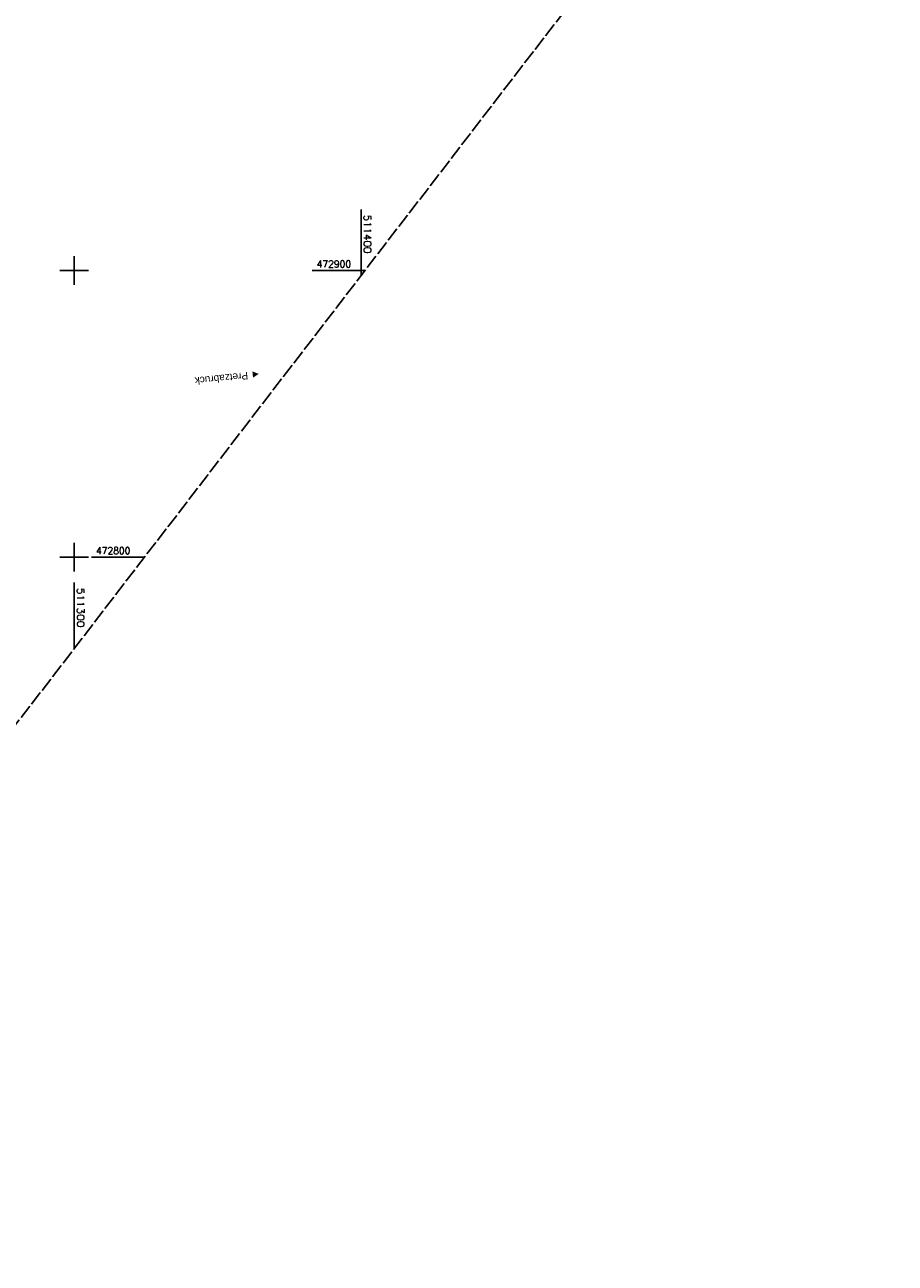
# Model space of a CAD drawing. Extents: x 510908 to 511586, y 472552 to 473315.
# Tile 3 of 5: x 511283 to 511586, y 472554 to 472986. Entities that reach past the tile are written whole.
import ezdxf

# ---------------------------------------------------------------- set-up
doc = ezdxf.new("R2010")
doc.units = 0
doc.header["$LTSCALE"] = 10
doc.header["$MEASUREMENT"] = 0
doc.linetypes.add('LT00', pattern=[0])
doc.linetypes.add('LT14', pattern=[0.6, 0.5, -0.1])
doc.layers.add('-BLATT_93-RAND', color=7, linetype='LT14', plot=False)
doc.layers.add('ORTSRICHTUNG', color=7, linetype='Continuous')
doc.layers.add('V93_RASTER', color=250, linetype='LT00')
doc.styles.add('Beschrift', font='ARIAL.TTF')
doc.styles.get("Standard").update_dxf_attribs({"font": 'romans.shx'})

msp = doc.modelspace()

# ---------------------------------------------------------------- linework, layer by layer
at = {"layer": '-BLATT_93-RAND'}
msp.add_lwpolyline([(511358.83, 473315.34), (510907.64, 472728.79), (511135.12, 472553.81), (511586.31, 473140.35), (511358.83, 473315.34)], dxfattribs=at)
at = {"layer": 'V93_RASTER'}
for p, q in [((511400, 472921.2), (511400, 472898.15)), ((511300, 472895), (511300, 472905)), ((511305, 472900), (511295, 472900)), ((511401.43, 472900), (511382.93, 472900)), ((511300, 472795), (511300, 472805)), ((511295, 472800), (511305, 472800)), ((511306, 472800), (511324.5, 472800)), ((511300, 472768.15), (511300, 472791.2))]:
    msp.add_line(p, q, dxfattribs=at)

# ---------------------------------------------------------------- texts
at = {"layer": 'ORTSRICHTUNG', "insert": (511353.41, 472863.88), "char_height": 2.5, "width": 23.2363, "attachment_point": 8, "rotation": 185.8713, "style": 'Beschrift'}
msp.add_mtext('◄ Pretzabruck', dxfattribs=at)
at = {"layer": 'V93_RASTER'}
for s, rotation, width, p in [(' 511400', 270.002, 1.05, (511401, 472921.2)), (' 472900', 0.002, 0.934, (511382.93, 472901)), (' 472800', 0.002, 0.931, (511306, 472801)), (' 511300', 270.002, 1.08, (511301, 472791.2))]:
    msp.add_text(s, height=2.5, rotation=rotation, dxfattribs=dict(at, width=width)).set_placement(p)

doc.saveas('drawing.dxf')
